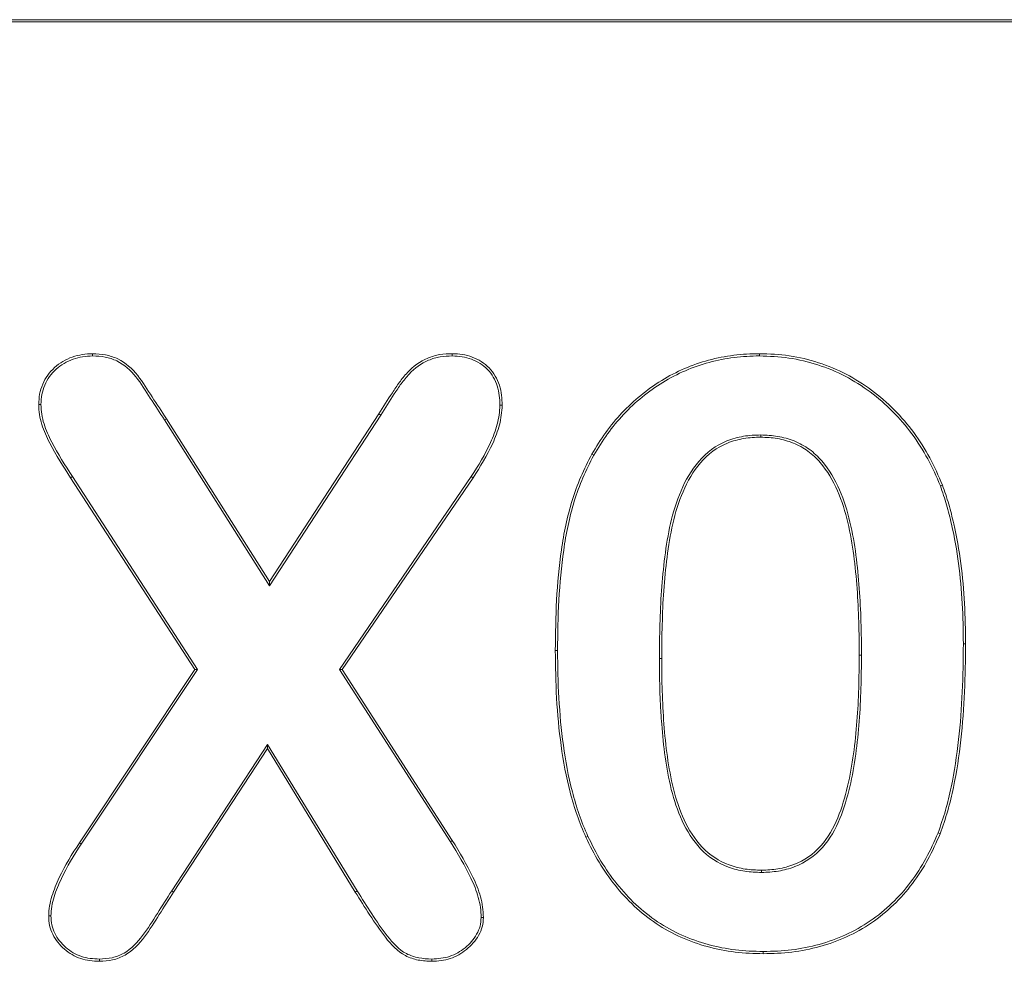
# Model space of a CAD drawing. Header units: millimetres. Extents: x 23 to 674, y 24 to 517.
# Tile 19 of 26: x 338.72 to 344.43, y 249.64 to 255.11. Entities that reach past the tile are written whole.
import ezdxf

# ---------------------------------------------------------------- set-up
doc = ezdxf.new("R2010")
doc.units = ezdxf.units.MM
doc.header["$LTSCALE"] = 2.5
doc.layers.add('Visible (ANSI)', color=7, linetype='Continuous', lineweight=9)
doc.layers.add('Visible Narrow (ANSI)', color=7, linetype='Continuous', lineweight=9)

msp = doc.modelspace()

# ---------------------------------------------------------------- linework, layer by layer
at = {"layer": 'Visible (ANSI)'}
for p, q in [((356.3858, 255.1132), (332.3858, 255.1132)), ((356.3858, 255.1001), (332.3858, 255.1001)), ((339.1391, 253.1598), (339.1391, 253.1729)), ((341.2281, 253.1598), (341.2281, 253.1729)), ((343.0116, 253.1598), (343.0117, 253.1729)), ((338.8392, 252.8778), (338.826, 252.8779)), ((341.5046, 252.8731), (341.5177, 252.873)), ((340.1662, 251.8249), (340.8123, 252.8163)), ((340.1663, 251.8492), (340.8013, 252.8234)), ((339.5568, 252.7881), (340.1662, 251.8249)), ((339.5679, 252.7951), (340.1663, 251.8492)), ((343.0193, 252.7007), (343.0193, 252.6876)), ((342.0496, 252.5825), (342.0382, 252.589)), ((339.7327, 251.3383), (339.0115, 252.4518)), ((339.7483, 251.3382), (339.0225, 252.4589)), ((341.3378, 252.459), (340.5726, 251.3385)), ((341.3487, 252.4518), (340.5883, 251.3383)), ((341.3378, 252.459), (341.3487, 252.4518)), ((344.0626, 252.405), (344.0748, 252.4097)), ((340.1662, 251.8249), (340.1663, 251.8492)), ((339.0625, 250.331), (339.7327, 251.3383)), ((339.0735, 250.3238), (339.7483, 251.3382)), ((339.7483, 251.3382), (339.7327, 251.3383)), ((340.5726, 251.3385), (340.5883, 251.3383)), ((340.5726, 251.3385), (341.217, 250.3379)), ((340.5883, 251.3383), (341.2281, 250.3448)), ((340.155, 250.9029), (339.599, 250.0527)), ((340.1546, 250.8784), (339.6099, 250.0456)), ((340.155, 250.9029), (340.1546, 250.8784)), ((340.6648, 250.0456), (340.1546, 250.8784)), ((340.676, 250.0525), (340.155, 250.9029)), ((342.0156, 250.3689), (342.0037, 250.3634)), ((344.0489, 250.3889), (344.0611, 250.3841)), ((341.217, 250.3379), (341.2281, 250.3448)), ((343.0242, 250.1593), (343.0241, 250.1724)), ((338.8971, 249.9063), (338.884, 249.9063)), ((341.3956, 249.8976), (341.4087, 249.8974)), ((343.0345, 249.7002), (343.0345, 249.6871)), ((339.1783, 249.6561), (339.1784, 249.6429)), ((341.1095, 249.6561), (341.1095, 249.6429))]:
    msp.add_line(p, q, dxfattribs=at)
for points, knots in [([(338.826, 252.8779), (338.827, 252.8979), (338.8281, 252.9179), (338.8353, 252.9574), (338.8413, 252.9766), (338.8572, 253.0134), (338.867, 253.0311), (338.89, 253.0639), (338.9039, 253.0784), (338.9332, 253.1058), (338.9493, 253.1179), (338.984, 253.1379), (339.0022, 253.1466), (339.0586, 253.1672), (339.0992, 253.1712), (339.1391, 253.1729)], [0, 0, 0, 0, 0.0000591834, 0.0000591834, 0.0001183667, 0.0001183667, 0.0001775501, 0.0001775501, 0.0002367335, 0.0002367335, 0.0002959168, 0.0002959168, 0.0003551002, 0.0003551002, 0.0004734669, 0.0004734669, 0.0004734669, 0.0004734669]), ([(338.8392, 252.8778), (338.8401, 252.8977), (338.8412, 252.9167), (338.848, 252.9541), (338.8537, 252.9723), (338.8689, 253.0073), (338.8783, 253.0244), (338.9001, 253.0555), (338.9133, 253.0693), (338.9417, 253.0957), (338.9565, 253.1069), (338.9899, 253.1262), (339.0075, 253.1345), (339.0614, 253.1543), (339.0993, 253.1581), (339.1391, 253.1598)], [0, 0, 0, 0, 0.0000564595, 0.0000564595, 0.0001134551, 0.0001134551, 0.0001704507, 0.0001704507, 0.0002274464, 0.0002274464, 0.000284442, 0.000284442, 0.0003414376, 0.0003414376, 0.0004549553, 0.0004549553, 0.0004549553, 0.0004549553]), ([(339.1391, 253.1729), (339.1642, 253.1721), (339.1894, 253.1707), (339.2388, 253.1609), (339.263, 253.1535), (339.3306, 253.1197), (339.3697, 253.086), (339.4322, 253.007), (339.4574, 252.9633), (339.513, 252.8794), (339.5407, 252.8374), (339.5679, 252.7951)], [0, 0, 0, 0, 0.0000752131, 0.0000752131, 0.0001504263, 0.0001504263, 0.0003008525, 0.0003008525, 0.0004512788, 0.0004512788, 0.000601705, 0.000601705, 0.000601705, 0.000601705]), ([(339.1391, 253.1598), (339.1642, 253.159), (339.1879, 253.1577), (339.2353, 253.1483), (339.2583, 253.1412), (339.3226, 253.1091), (339.3603, 253.0768), (339.421, 252.9999), (339.4464, 252.9562), (339.5021, 252.872), (339.5296, 252.8304), (339.5568, 252.7881)], [0, 0, 0, 0, 0.0000730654, 0.0000730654, 0.000146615, 0.000146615, 0.0002937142, 0.0002937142, 0.0004408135, 0.0004408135, 0.0005878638, 0.0005878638, 0.0005878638, 0.0005878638]), ([(340.8013, 252.8234), (340.8277, 252.8643), (340.8534, 252.9055), (340.8802, 252.946), (340.8937, 252.9663), (340.9063, 252.9871), (340.921, 253.0065), (340.9356, 253.0259), (340.951, 253.0449), (340.9674, 253.0628), (341.0003, 253.0986), (341.0405, 253.1279), (341.0854, 253.1469), (341.1079, 253.1563), (341.1314, 253.1634), (341.1554, 253.1673), (341.1793, 253.1712), (341.2037, 253.172), (341.2281, 253.1729)], [0.000000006, 0.000000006, 0.000000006, 0.000000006, 0.0001457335, 0.0001457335, 0.0001457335, 0.0002186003, 0.0002186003, 0.0002186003, 0.0002914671, 0.0002914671, 0.0002914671, 0.0004372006, 0.0004372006, 0.0004372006, 0.0005100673, 0.0005100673, 0.0005100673, 0.0005829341, 0.0005829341, 0.0005829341, 0.0005829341]), ([(340.8123, 252.8163), (340.8123, 252.8163), (340.8123, 252.8163), (340.8123, 252.8163), (340.839, 252.8576), (340.8642, 252.8981), (340.9047, 252.9592), (340.9171, 252.9796), (340.9457, 253.0176), (340.9611, 253.0365), (341.009, 253.0887), (341.0474, 253.1166), (341.1121, 253.1439), (341.1346, 253.1506), (341.1802, 253.158), (341.2039, 253.1589), (341.2281, 253.1598)], [0, 0, 0, 0, 0.0000000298, 0.0000000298, 0.0000000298, 0.0001425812, 0.0001425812, 0.0002138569, 0.0002138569, 0.0002851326, 0.0002851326, 0.000427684, 0.000427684, 0.0004989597, 0.0004989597, 0.0005697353, 0.0005697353, 0.0005697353, 0.0005697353]), ([(341.2281, 253.1729), (341.2478, 253.1721), (341.2674, 253.1713), (341.3062, 253.1653), (341.3253, 253.1601), (341.3805, 253.1394), (341.4146, 253.1181), (341.4697, 253.0619), (341.4892, 253.0267), (341.5075, 252.9705), (341.5119, 252.9513), (341.5165, 252.9124), (341.5171, 252.8927), (341.5177, 252.873)], [0, 0, 0, 0, 0.0000584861, 0.0000584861, 0.0001169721, 0.0001169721, 0.0002339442, 0.0002339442, 0.0003509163, 0.0003509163, 0.0004094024, 0.0004094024, 0.0004678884, 0.0004678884, 0.0004678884, 0.0004678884]), ([(341.2281, 253.1598), (341.2475, 253.159), (341.2665, 253.1582), (341.3032, 253.1525), (341.3214, 253.1476), (341.3744, 253.1277), (341.4066, 253.1075), (341.459, 253.0542), (341.4772, 253.0211), (341.4948, 252.9672), (341.499, 252.949), (341.5034, 252.9118), (341.504, 252.8926), (341.5046, 252.8731)], [0, 0, 0, 0, 0.0000554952, 0.0000554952, 0.0001114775, 0.0001114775, 0.000223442, 0.000223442, 0.0003354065, 0.0003354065, 0.0003913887, 0.0003913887, 0.0004469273, 0.0004469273, 0.0004469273, 0.0004469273]), ([(342.0382, 252.589), (342.0643, 252.6315), (342.0904, 252.6739), (342.1191, 252.7142), (342.1479, 252.7548), (342.1796, 252.7932), (342.2136, 252.8294), (342.2808, 252.9011), (342.3593, 252.9653), (342.4441, 253.0173), (342.5286, 253.0693), (342.6205, 253.1091), (342.7169, 253.1351), (342.765, 253.1481), (342.8139, 253.1571), (342.8631, 253.1636), (342.9122, 253.1701), (342.9617, 253.1724), (343.0117, 253.1729)], [0, 0, 0, 0, 0.000147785, 0.000147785, 0.000147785, 0.000296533, 0.000296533, 0.000296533, 0.000591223, 0.000591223, 0.000591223, 0.0008851, 0.0008851, 0.0008851, 0.001032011, 0.001032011, 0.001032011, 0.001178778, 0.001178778, 0.001178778, 0.001178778]), ([(342.0496, 252.5825), (342.0756, 252.6248), (342.1014, 252.6667), (342.1582, 252.7466), (342.1895, 252.7846), (342.2904, 252.8922), (342.3672, 252.9547), (342.5347, 253.0577), (342.6256, 253.0969), (342.7676, 253.1352), (342.8159, 253.1441), (342.9136, 253.1571), (342.9619, 253.1593), (343.0116, 253.1598)], [0, 0, 0, 0, 0.000145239, 0.000145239, 0.000290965, 0.000290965, 0.000582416, 0.000582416, 0.000873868, 0.000873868, 0.001019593, 0.001019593, 0.001165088, 0.001165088, 0.001165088, 0.001165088]), ([(343.0116, 253.1598), (343.0696, 253.1583), (343.1268, 253.1558), (343.2403, 253.1393), (343.296, 253.1256), (343.4054, 253.0899), (343.4588, 253.0685), (343.5603, 253.0154), (343.6091, 252.9845), (343.7475, 252.882), (343.829, 252.7993), (343.9313, 252.6605), (343.962, 252.6118), (344.017, 252.5108), (344.0401, 252.4585), (344.0626, 252.405)], [0, 0, 0, 0, 0.000171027, 0.000171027, 0.000342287, 0.000342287, 0.000513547, 0.000513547, 0.000684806, 0.000684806, 0.001027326, 0.001027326, 0.001198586, 0.001198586, 0.001369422, 0.001369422, 0.001369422, 0.001369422]), ([(343.0117, 253.1729), (343.0701, 253.1714), (343.1283, 253.1689), (343.1854, 253.1605), (343.2428, 253.1522), (343.2992, 253.1384), (343.3548, 253.1202), (343.4101, 253.1022), (343.4642, 253.0804), (343.5156, 253.0536), (343.5672, 253.0266), (343.6164, 252.9954), (343.663, 252.9609), (343.7558, 252.8921), (343.839, 252.8078), (343.9077, 252.7145), (343.9421, 252.668), (343.9731, 252.6187), (344.001, 252.5675), (344.0288, 252.5165), (344.0523, 252.4633), (344.0748, 252.4097)], [0, 0, 0, 0, 0.000173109, 0.000173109, 0.000173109, 0.00034694, 0.00034694, 0.00034694, 0.000520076, 0.000520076, 0.000520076, 0.000693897, 0.000693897, 0.000693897, 0.001040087, 0.001040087, 0.001040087, 0.00121289, 0.00121289, 0.00121289, 0.001384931, 0.001384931, 0.001384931, 0.001384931]), ([(339.0115, 252.4518), (338.9684, 252.5174), (338.9264, 252.5838), (338.8904, 252.6536), (338.8724, 252.6885), (338.8561, 252.7244), (338.8445, 252.7619), (338.8387, 252.7807), (338.834, 252.7998), (338.8309, 252.8192), (338.8278, 252.8386), (338.8268, 252.8582), (338.826, 252.8779)], [0.0000000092, 0.0000000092, 0.0000000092, 0.0000000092, 0.0002361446, 0.0002361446, 0.0002361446, 0.000354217, 0.000354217, 0.000354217, 0.0004132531, 0.0004132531, 0.0004132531, 0.0004722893, 0.0004722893, 0.0004722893, 0.0004722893]), ([(339.0225, 252.4589), (339.0225, 252.4589), (339.0225, 252.459), (339.0225, 252.459), (338.9795, 252.5243), (338.9376, 252.5906), (338.8842, 252.6941), (338.8683, 252.7293), (338.8514, 252.784), (338.8468, 252.8027), (338.8408, 252.8398), (338.8399, 252.8583), (338.8392, 252.8778)], [0, 0, 0, 0, 0.0000000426, 0.0000000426, 0.0000000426, 0.0002326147, 0.0002326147, 0.0003489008, 0.0003489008, 0.0004070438, 0.0004070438, 0.0004646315, 0.0004646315, 0.0004646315, 0.0004646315]), ([(341.5046, 252.8731), (341.5029, 252.8352), (341.4987, 252.7988), (341.4796, 252.7265), (341.4664, 252.6912), (341.4195, 252.588), (341.3795, 252.5231), (341.3378, 252.459)], [0, 0, 0, 0, 0.0001120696, 0.0001120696, 0.0002245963, 0.0002245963, 0.0004495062, 0.0004495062, 0.0004495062, 0.0004495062]), ([(341.5177, 252.873), (341.516, 252.8347), (341.5117, 252.7964), (341.492, 252.7223), (341.4785, 252.6863), (341.4309, 252.5815), (341.3905, 252.516), (341.3487, 252.4518)], [0, 0, 0, 0, 0.0001143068, 0.0001143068, 0.0002286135, 0.0002286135, 0.0004572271, 0.0004572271, 0.0004572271, 0.0004572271]), ([(343.0193, 252.7007), (342.9866, 252.7001), (342.9525, 252.6988), (342.9192, 252.6929), (342.886, 252.6871), (342.8537, 252.6781), (342.8222, 252.6657), (342.7591, 252.641), (342.7033, 252.5987), (342.6596, 252.5475), (342.616, 252.4963), (342.5828, 252.4374), (342.5564, 252.3764), (342.5299, 252.3154), (342.5103, 252.2517), (342.4956, 252.1872), (342.481, 252.1227), (342.4709, 252.0575), (342.4625, 251.9923), (342.4542, 251.927), (342.4477, 251.8616), (342.443, 251.7961), (342.4383, 251.7305), (342.4362, 251.6648), (342.4342, 251.5993), (342.4321, 251.5338), (342.4313, 251.4679), (342.4312, 251.4024)], [0, 0, 0, 0, 0.000099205, 0.000099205, 0.000099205, 0.000198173, 0.000198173, 0.000198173, 0.000396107, 0.000396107, 0.000396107, 0.000594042, 0.000594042, 0.000594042, 0.000791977, 0.000791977, 0.000791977, 0.000989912, 0.000989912, 0.000989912, 0.001187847, 0.001187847, 0.001187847, 0.001385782, 0.001385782, 0.001385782, 0.001583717, 0.001583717, 0.001583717, 0.001583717]), ([(343.6046, 251.421), (343.6046, 251.421), (343.6046, 251.421), (343.6046, 251.4211), (343.6044, 251.5506), (343.6013, 251.6798), (343.5872, 251.874), (343.5812, 251.9385), (343.5634, 252.0673), (343.5528, 252.1313), (343.5228, 252.2583), (343.5038, 252.3212), (343.4508, 252.4414), (343.4182, 252.4993), (343.3525, 252.5747), (343.3285, 252.5975), (343.2742, 252.6373), (343.2448, 252.6531), (343.1829, 252.6783), (343.1506, 252.6867), (343.0855, 252.6983), (343.0518, 252.7001), (343.0195, 252.7007), (343.0194, 252.7007), (343.0194, 252.7007), (343.0193, 252.7007)], [0, 0, 0, 0, 0.000000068, 0.000000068, 0.000000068, 0.000392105, 0.000392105, 0.000588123, 0.000588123, 0.000784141, 0.000784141, 0.000980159, 0.000980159, 0.001176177, 0.001176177, 0.001274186, 0.001274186, 0.001372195, 0.001372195, 0.001470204, 0.001470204, 0.001568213, 0.001568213, 0.001568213, 0.001568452, 0.001568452, 0.001568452, 0.001568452]), ([(343.0193, 252.6876), (342.9863, 252.687), (342.9536, 252.6857), (342.9214, 252.68), (342.8894, 252.6744), (342.8578, 252.6657), (342.827, 252.6535), (342.7653, 252.6293), (342.7119, 252.5885), (342.6696, 252.539), (342.6272, 252.4892), (342.5944, 252.431), (342.5684, 252.3712), (342.5424, 252.3112), (342.523, 252.2485), (342.5084, 252.1843), (342.4939, 252.1202), (342.4838, 252.0555), (342.4755, 251.9906), (342.4672, 251.9257), (342.4607, 251.8606), (342.4561, 251.7951), (342.4514, 251.7298), (342.4493, 251.6643), (342.4473, 251.5989), (342.4452, 251.5334), (342.4444, 251.4679), (342.4443, 251.4024)], [0, 0, 0, 0, 0.000097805, 0.000097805, 0.000097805, 0.000195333, 0.000195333, 0.000195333, 0.000390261, 0.000390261, 0.000390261, 0.000585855, 0.000585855, 0.000585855, 0.000781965, 0.000781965, 0.000781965, 0.000977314, 0.000977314, 0.000977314, 0.001172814, 0.001172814, 0.001172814, 0.001368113, 0.001368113, 0.001368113, 0.001563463, 0.001563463, 0.001563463, 0.001563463]), ([(343.5915, 251.421), (343.5913, 251.5504), (343.5882, 251.6795), (343.5789, 251.8083), (343.5742, 251.8727), (343.5681, 251.9371), (343.5593, 252.0011), (343.5505, 252.0651), (343.5399, 252.129), (343.5251, 252.1918), (343.5102, 252.2546), (343.4913, 252.317), (343.4653, 252.376), (343.4393, 252.435), (343.407, 252.4922), (343.3645, 252.541), (343.3433, 252.5653), (343.3196, 252.5877), (343.2936, 252.6068), (343.2675, 252.626), (343.2388, 252.6414), (343.2089, 252.6535), (343.1791, 252.6656), (343.1477, 252.6739), (343.1158, 252.6796), (343.084, 252.6853), (343.0516, 252.687), (343.0193, 252.6876)], [0, 0, 0, 0, 0.00038737, 0.00038737, 0.00038737, 0.000580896, 0.000580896, 0.000580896, 0.000774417, 0.000774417, 0.000774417, 0.000967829, 0.000967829, 0.000967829, 0.001161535, 0.001161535, 0.001161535, 0.001258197, 0.001258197, 0.001258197, 0.001355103, 0.001355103, 0.001355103, 0.001451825, 0.001451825, 0.001451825, 0.001548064, 0.001548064, 0.001548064, 0.001548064]), ([(341.8265, 251.4486), (341.8274, 251.5463), (341.8285, 251.644), (341.8393, 251.8391), (341.8484, 251.9365), (341.8759, 252.13), (341.8948, 252.2261), (341.9389, 252.366), (341.9553, 252.4121), (341.9936, 252.502), (342.0158, 252.5455), (342.0382, 252.589)], [0, 0, 0, 0, 0.000294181, 0.000294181, 0.000588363, 0.000588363, 0.000882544, 0.000882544, 0.001029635, 0.001029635, 0.001176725, 0.001176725, 0.001176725, 0.001176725]), ([(341.8396, 251.4486), (341.8405, 251.5463), (341.8416, 251.6437), (341.8524, 251.8381), (341.8615, 251.9351), (341.8888, 252.1277), (341.9076, 252.223), (341.9513, 252.3617), (341.9676, 252.4075), (342.0053, 252.4962), (342.0273, 252.5392), (342.0496, 252.5825)], [0, 0, 0, 0, 0.000292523, 0.000292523, 0.000585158, 0.000585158, 0.000877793, 0.000877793, 0.00102411, 0.00102411, 0.001169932, 0.001169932, 0.001169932, 0.001169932]), ([(344.0626, 252.405), (344.0753, 252.3682), (344.0879, 252.3318), (344.1094, 252.2577), (344.1188, 252.22), (344.1451, 252.1065), (344.1582, 252.0301), (344.1889, 251.7991), (344.1949, 251.6436), (344.1962, 251.4879)], [0, 0, 0, 0, 0.0001159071, 0.0001159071, 0.0002322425, 0.0002322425, 0.0004649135, 0.0004649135, 0.0009301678, 0.0009301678, 0.0009301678, 0.0009301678]), ([(344.0748, 252.4097), (344.0876, 252.3728), (344.1003, 252.3359), (344.1112, 252.2985), (344.1221, 252.2611), (344.1315, 252.2232), (344.1403, 252.1852), (344.1579, 252.1092), (344.1712, 252.0321), (344.1814, 251.9549), (344.2019, 251.8003), (344.208, 251.644), (344.2093, 251.4879)], [0, 0, 0, 0, 0.0001169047, 0.0001169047, 0.0001169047, 0.0002338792, 0.0002338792, 0.0002338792, 0.0004676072, 0.0004676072, 0.0004676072, 0.0009349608, 0.0009349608, 0.0009349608, 0.0009349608]), ([(342.0037, 250.3634), (341.9855, 250.4058), (341.9674, 250.4483), (341.9374, 250.5356), (341.9246, 250.58), (341.8893, 250.7139), (341.8727, 250.8049), (341.8476, 250.9877), (341.8394, 251.0797), (341.8287, 251.264), (341.8273, 251.3563), (341.8265, 251.4486)], [0, 0, 0, 0, 0.000138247, 0.000138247, 0.000276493, 0.000276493, 0.000552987, 0.000552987, 0.00082948, 0.00082948, 0.001105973, 0.001105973, 0.001105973, 0.001105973]), ([(342.0156, 250.3689), (341.9974, 250.4113), (341.9796, 250.4531), (341.95, 250.5394), (341.9372, 250.5836), (341.9022, 250.7167), (341.8856, 250.807), (341.8607, 250.9891), (341.8525, 251.0808), (341.8418, 251.2645), (341.8405, 251.3563), (341.8396, 251.4486)], [0, 0, 0, 0, 0.000137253, 0.000137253, 0.000274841, 0.000274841, 0.000550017, 0.000550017, 0.000825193, 0.000825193, 0.001100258, 0.001100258, 0.001100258, 0.001100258]), ([(344.1962, 251.4879), (344.1952, 251.3017), (344.1892, 251.1154), (344.1582, 250.8383), (344.1444, 250.7464), (344.1158, 250.6101), (344.1052, 250.5649), (344.08, 250.4761), (344.0646, 250.4328), (344.0489, 250.3889)], [0, 0, 0, 0, 0.000557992, 0.000557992, 0.000837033, 0.000837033, 0.000976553, 0.000976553, 0.001115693, 0.001115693, 0.001115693, 0.001115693]), ([(344.2093, 251.4879), (344.2083, 251.3011), (344.2023, 251.1145), (344.1815, 250.9292), (344.1712, 250.8365), (344.1573, 250.7442), (344.1381, 250.6528), (344.1286, 250.6072), (344.118, 250.5617), (344.1052, 250.5169), (344.0924, 250.472), (344.0768, 250.4281), (344.0611, 250.3841)], [0, 0, 0, 0, 0.000560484, 0.000560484, 0.000560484, 0.000840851, 0.000840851, 0.000840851, 0.000980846, 0.000980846, 0.000980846, 0.001120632, 0.001120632, 0.001120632, 0.001120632]), ([(342.4312, 251.4024), (342.4314, 251.2975), (342.4335, 251.1928), (342.4397, 251.088), (342.441, 251.0656), (342.4425, 251.0431), (342.4442, 251.0207), (342.4538, 250.8933), (342.4691, 250.7664), (342.5001, 250.6419), (342.5156, 250.5796), (342.5355, 250.5181), (342.563, 250.4595), (342.5905, 250.401), (342.6249, 250.3451), (342.6695, 250.2973), (342.7142, 250.2495), (342.771, 250.2125), (342.8325, 250.1903), (342.8633, 250.1792), (342.8948, 250.171), (342.9271, 250.166), (342.9595, 250.1611), (342.9922, 250.16), (343.0238, 250.1593), (343.024, 250.1593), (343.0241, 250.1593), (343.0242, 250.1593)], [0, 0, 0, 0, 0.000317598, 0.000317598, 0.000317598, 0.000385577, 0.000385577, 0.000385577, 0.000771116, 0.000771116, 0.000771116, 0.000963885, 0.000963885, 0.000963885, 0.001156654, 0.001156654, 0.001156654, 0.001349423, 0.001349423, 0.001349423, 0.001445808, 0.001445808, 0.001445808, 0.001542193, 0.001542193, 0.001542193, 0.001542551, 0.001542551, 0.001542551, 0.001542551]), ([(342.4443, 251.4024), (342.4445, 251.2755), (342.4476, 251.1483), (342.4669, 250.895), (342.4821, 250.7684), (342.5282, 250.5834), (342.5479, 250.5226), (342.6019, 250.4076), (342.6357, 250.3527), (342.7225, 250.2598), (342.7772, 250.2242), (342.8668, 250.1919), (342.8977, 250.1838), (342.9605, 250.1742), (342.9924, 250.1731), (343.0241, 250.1724)], [0, 0, 0, 0, 0.000380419, 0.000380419, 0.000760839, 0.000760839, 0.000951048, 0.000951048, 0.001141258, 0.001141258, 0.001331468, 0.001331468, 0.001426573, 0.001426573, 0.001521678, 0.001521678, 0.001521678, 0.001521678]), ([(343.0241, 250.1724), (343.0563, 250.1735), (343.0881, 250.1747), (343.1195, 250.1801), (343.1508, 250.1854), (343.1818, 250.1937), (343.2119, 250.2052), (343.2717, 250.228), (343.3255, 250.2659), (343.3678, 250.3137), (343.4101, 250.3615), (343.4424, 250.4182), (343.4667, 250.4768), (343.4911, 250.5356), (343.5089, 250.5973), (343.5236, 250.6595), (343.5532, 250.784), (343.5685, 250.9111), (343.5784, 251.0383), (343.5882, 251.1656), (343.5904, 251.2933), (343.5915, 251.421)], [0, 0, 0, 0, 0.000095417, 0.000095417, 0.000095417, 0.00019061, 0.00019061, 0.00019061, 0.000379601, 0.000379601, 0.000379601, 0.000568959, 0.000568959, 0.000568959, 0.000758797, 0.000758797, 0.000758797, 0.001138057, 0.001138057, 0.001138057, 0.001517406, 0.001517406, 0.001517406, 0.001517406]), ([(343.0242, 250.1593), (343.0243, 250.1593), (343.0244, 250.1593), (343.0245, 250.1594), (343.0564, 250.1604), (343.0893, 250.1616), (343.1541, 250.1727), (343.1858, 250.1812), (343.2782, 250.2164), (343.3339, 250.2557), (343.4213, 250.3543), (343.4539, 250.4118), (343.5037, 250.5318), (343.5215, 250.5939), (343.5661, 250.7818), (343.5816, 250.9095), (343.6013, 251.1651), (343.6035, 251.2933), (343.6046, 251.4209), (343.6046, 251.421), (343.6046, 251.421), (343.6046, 251.421)], [0, 0, 0, 0, 0.000000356, 0.000000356, 0.000000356, 0.000096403, 0.000096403, 0.000192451, 0.000192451, 0.000384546, 0.000384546, 0.000576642, 0.000576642, 0.000768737, 0.000768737, 0.001152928, 0.001152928, 0.001537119, 0.001537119, 0.001537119, 0.001537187, 0.001537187, 0.001537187, 0.001537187]), ([(343.0345, 249.6871), (342.9799, 249.6883), (342.9252, 249.6899), (342.8168, 249.703), (342.7631, 249.7137), (342.605, 249.7569), (342.5035, 249.8011), (342.3222, 249.9229), (342.2422, 249.9991), (342.1399, 250.1271), (342.1085, 250.1719), (342.0523, 250.2656), (342.0279, 250.3145), (342.0037, 250.3634)], [0, 0, 0, 0, 0.000162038, 0.000162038, 0.000324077, 0.000324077, 0.000648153, 0.000648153, 0.00097223, 0.00097223, 0.001134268, 0.001134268, 0.001296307, 0.001296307, 0.001296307, 0.001296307]), ([(343.0345, 249.7002), (342.9799, 249.7014), (342.9261, 249.703), (342.819, 249.7159), (342.766, 249.7265), (342.6096, 249.7693), (342.5094, 249.8129), (342.3309, 249.9328), (342.2518, 250.0081), (342.1504, 250.1349), (342.1194, 250.1791), (342.0639, 250.2717), (342.0398, 250.32), (342.0156, 250.3689)], [0, 0, 0, 0, 0.000160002, 0.000160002, 0.000320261, 0.000320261, 0.00064078, 0.00064078, 0.000961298, 0.000961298, 0.001121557, 0.001121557, 0.001281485, 0.001281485, 0.001281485, 0.001281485]), ([(344.0489, 250.3889), (344.0272, 250.3382), (344.0051, 250.2885), (343.9523, 250.1927), (343.9228, 250.1466), (343.8243, 250.0157), (343.7451, 249.9388), (343.6099, 249.8465), (343.5622, 249.8202), (343.4628, 249.7742), (343.4117, 249.7561), (343.306, 249.7269), (343.2526, 249.7165), (343.144, 249.7031), (343.0897, 249.7011), (343.0345, 249.7002)], [0, 0, 0, 0, 0.000161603, 0.000161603, 0.000323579, 0.000323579, 0.000647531, 0.000647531, 0.000809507, 0.000809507, 0.000971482, 0.000971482, 0.001133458, 0.001133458, 0.001295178, 0.001295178, 0.001295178, 0.001295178]), ([(344.0611, 250.3841), (344.0394, 250.3333), (344.0169, 250.2827), (343.9635, 250.1859), (343.9337, 250.1393), (343.834, 250.0068), (343.7537, 249.9288), (343.6167, 249.8353), (343.5682, 249.8085), (343.4679, 249.7621), (343.4156, 249.7436), (343.309, 249.7142), (343.2547, 249.7035), (343.145, 249.6901), (343.0897, 249.688), (343.0345, 249.6871)], [0, 0, 0, 0, 0.000163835, 0.000163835, 0.000327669, 0.000327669, 0.000655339, 0.000655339, 0.000819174, 0.000819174, 0.000983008, 0.000983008, 0.001146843, 0.001146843, 0.001310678, 0.001310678, 0.001310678, 0.001310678]), ([(338.884, 249.9063), (338.8848, 249.9258), (338.8859, 249.9452), (338.8926, 249.9835), (338.8973, 250.0024), (338.9141, 250.0583), (338.9296, 250.094), (338.9785, 250.1999), (339.02, 250.2661), (339.0625, 250.331)], [0, 0, 0, 0, 0.00005783, 0.00005783, 0.00011566, 0.00011566, 0.00023132, 0.00023132, 0.00046264, 0.00046264, 0.00046264, 0.00046264]), ([(338.8971, 249.9063), (338.8979, 249.9257), (338.899, 249.9438), (338.9053, 249.9805), (338.91, 249.9991), (338.9263, 250.0535), (338.9417, 250.089), (338.9899, 250.1934), (339.031, 250.2591), (339.0735, 250.3238)], [0, 0, 0, 0, 0.0000563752, 0.0000563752, 0.000113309, 0.000113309, 0.0002271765, 0.0002271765, 0.0004548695, 0.0004548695, 0.0004548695, 0.0004548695]), ([(341.217, 250.3379), (341.2592, 250.2685), (341.3011, 250.1987), (341.3536, 250.09), (341.368, 250.0526), (341.3845, 249.9952), (341.3888, 249.976), (341.3941, 249.9372), (341.3949, 249.9178), (341.3956, 249.8976)], [0, 0, 0, 0, 0.0002412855, 0.0002412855, 0.0003620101, 0.0003620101, 0.0004223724, 0.0004223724, 0.000482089, 0.000482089, 0.000482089, 0.000482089]), ([(341.2281, 250.3448), (341.2704, 250.2753), (341.3124, 250.2053), (341.3656, 250.0952), (341.3804, 250.0571), (341.3972, 249.9984), (341.4017, 249.9785), (341.4072, 249.9381), (341.408, 249.9177), (341.4087, 249.8974)], [0, 0, 0, 0, 0.0002448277, 0.0002448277, 0.0003672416, 0.0003672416, 0.0004284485, 0.0004284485, 0.0004896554, 0.0004896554, 0.0004896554, 0.0004896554]), ([(339.599, 250.0527), (339.599, 250.0527), (339.599, 250.0527), (339.5989, 250.0527), (339.5709, 250.0092), (339.5428, 249.9654), (339.4878, 249.8776), (339.4605, 249.8338), (339.3989, 249.7527), (339.3646, 249.7149), (339.3, 249.6785), (339.2766, 249.6693), (339.2289, 249.6585), (339.2042, 249.6572), (339.1783, 249.6561)], [0, 0, 0, 0, 0.0000000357, 0.0000000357, 0.0000000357, 0.000152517, 0.000152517, 0.0003049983, 0.0003049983, 0.0004574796, 0.0004574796, 0.0005337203, 0.0005337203, 0.0006094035, 0.0006094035, 0.0006094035, 0.0006094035]), ([(339.6099, 250.0456), (339.5818, 250.0021), (339.5539, 249.9585), (339.5264, 249.9146), (339.4989, 249.8707), (339.4715, 249.8266), (339.4402, 249.7854), (339.4088, 249.7441), (339.3732, 249.7047), (339.328, 249.6792), (339.3053, 249.6665), (339.2808, 249.6569), (339.2556, 249.6511), (339.2303, 249.6454), (339.2043, 249.6441), (339.1784, 249.6429)], [0.000000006, 0.000000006, 0.000000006, 0.000000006, 0.0001556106, 0.0001556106, 0.0001556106, 0.0003112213, 0.0003112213, 0.0003112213, 0.0004668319, 0.0004668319, 0.0004668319, 0.0005446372, 0.0005446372, 0.0005446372, 0.0006224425, 0.0006224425, 0.0006224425, 0.0006224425]), ([(341.1095, 249.6429), (341.0831, 249.6441), (341.0567, 249.6454), (341.0048, 249.6554), (340.9795, 249.6639), (340.9089, 249.7002), (340.8725, 249.7404), (340.7761, 249.8661), (340.7201, 249.9558), (340.6648, 250.0456)], [0, 0, 0, 0, 0.0000790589, 0.0000790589, 0.0001581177, 0.0001581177, 0.0003162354, 0.0003162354, 0.0006324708, 0.0006324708, 0.0006324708, 0.0006324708]), ([(341.1095, 249.6561), (341.0832, 249.6572), (341.0579, 249.6585), (341.0084, 249.6681), (340.9843, 249.6761), (340.9173, 249.7106), (340.8825, 249.7488), (340.7872, 249.8732), (340.7311, 249.9629), (340.676, 250.0525)], [0, 0, 0, 0, 0.0000769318, 0.0000769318, 0.0001544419, 0.0001544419, 0.0003094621, 0.0003094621, 0.0006195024, 0.0006195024, 0.0006195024, 0.0006195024]), ([(339.1784, 249.6429), (339.1418, 249.6445), (339.1047, 249.6473), (339.035, 249.6705), (339.003, 249.6897), (338.9476, 249.7379), (338.9238, 249.7667), (338.8997, 249.8163), (338.8932, 249.8337), (338.8856, 249.8695), (338.8848, 249.8879), (338.884, 249.9063)], [0, 0, 0, 0, 0.000109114, 0.000109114, 0.0002182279, 0.0002182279, 0.0003273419, 0.0003273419, 0.0003818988, 0.0003818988, 0.0004364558, 0.0004364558, 0.0004364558, 0.0004364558]), ([(339.1783, 249.6561), (339.1419, 249.6576), (339.107, 249.6603), (339.0409, 249.6824), (339.0105, 249.7005), (338.9573, 249.7469), (338.9348, 249.774), (338.9119, 249.8213), (338.9057, 249.8377), (338.8987, 249.8708), (338.8979, 249.8881), (338.8971, 249.9063)], [0, 0, 0, 0, 0.0001036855, 0.0001036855, 0.0002079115, 0.0002079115, 0.0003121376, 0.0003121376, 0.0003642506, 0.0003642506, 0.0004158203, 0.0004158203, 0.0004158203, 0.0004158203]), ([(341.3956, 249.8976), (341.3944, 249.8795), (341.3932, 249.8629), (341.3849, 249.8309), (341.378, 249.8149), (341.3528, 249.77), (341.3293, 249.7441), (341.2752, 249.7001), (341.2449, 249.6825), (341.1797, 249.6606), (341.1454, 249.6577), (341.1095, 249.6561)], [0, 0, 0, 0, 0.0000505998, 0.0000505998, 0.0001018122, 0.0001018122, 0.000204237, 0.000204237, 0.0003066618, 0.0003066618, 0.0004085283, 0.0004085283, 0.0004085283, 0.0004085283]), ([(341.4087, 249.8974), (341.4075, 249.8792), (341.4063, 249.8611), (341.3972, 249.8262), (341.3898, 249.8094), (341.3633, 249.7619), (341.3386, 249.7347), (341.2825, 249.6891), (341.2507, 249.6706), (341.1821, 249.6476), (341.1455, 249.6446), (341.1095, 249.6429)], [0, 0, 0, 0, 0.0000537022, 0.0000537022, 0.0001074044, 0.0001074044, 0.0002148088, 0.0002148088, 0.0003222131, 0.0003222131, 0.0004296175, 0.0004296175, 0.0004296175, 0.0004296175])]:
    msp.add_open_spline(points, degree=3, knots=knots, dxfattribs=at)
at = {"layer": 'Visible Narrow (ANSI)'}
for p, q in [((340.8123, 252.8163), (340.8013, 252.8234)), ((339.5568, 252.7881), (339.5679, 252.7951)), ((339.0225, 252.4589), (339.0115, 252.4518)), ((341.8396, 251.4486), (341.8265, 251.4486)), ((344.1962, 251.4879), (344.2093, 251.4879)), ((342.4312, 251.4024), (342.4443, 251.4024)), ((343.6046, 251.421), (343.5915, 251.421)), ((339.0735, 250.3238), (339.0625, 250.331)), ((339.599, 250.0527), (339.6099, 250.0456)), ((340.676, 250.0525), (340.6648, 250.0456))]:
    msp.add_line(p, q, dxfattribs=at)

doc.saveas('drawing.dxf')
